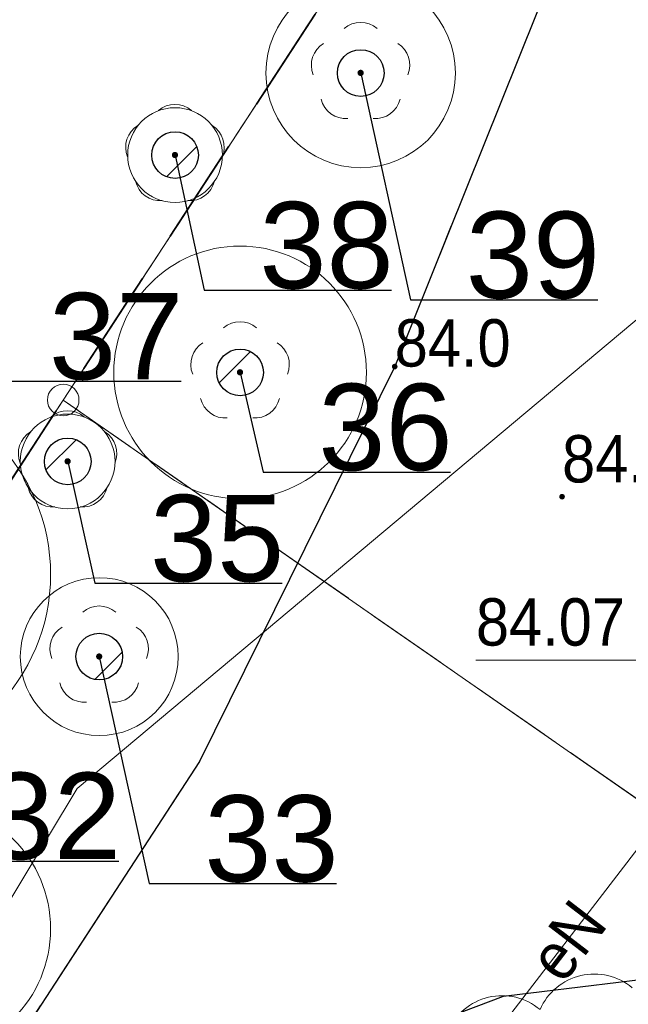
# Model space of a CAD drawing. Header units: metres. Extents: x 6540907 to 6541833, y 5893434 to 5894895.
# Tile 244 of 256: x 6541000 to 6541010, y 5894669 to 5894685. Entities that reach past the tile are written whole.
import ezdxf
from ezdxf import colors
from ezdxf.entities.mleader import LeaderData, LeaderLine
from ezdxf.enums import TextEntityAlignment as Align
from ezdxf.math import Vec2, Vec3

# ---------------------------------------------------------------- set-up
doc = ezdxf.new("R2010")
doc.units = ezdxf.units.M
doc.header["$MEASUREMENT"] = 0
for name, pattern in [('1.5_0.5', [2, 1.5, -0.5]), ('1.5_1.0', [2.5, 1.5, -1]), ('219-500', [0, 0]), ('egkk-500', [2, 1.5, -0.5]), ('egug-500', [1, 0.5, -0.5])]:
    doc.linetypes.add(name, pattern=pattern)
doc.layers.get('0').update_dxf_attribs({"color": 2, "linetype": 'CONTINUOUS', "lineweight": 5})
for name, color, linetype, lineweight in [('202-punkt graniczny', 251, 'CONTINUOUS', 9), ('216-obręb ewidencyjny', 251, 'CONTINUOUS', 9), ('217-kontur klasyfikacyjny', 251, 'CONTINUOUS', 9), ('218-kontur użytku gruntowego', 251, 'CONTINUOUS', 9), ('219-działka ewidencyjna', 152, 'CONTINUOUS', 18), ('drzewo liściaste', 251, 'CONTINUOUS', 9), ('jezdnia', 251, 'CONTINUOUS', 9), ('krawężnik', 251, 'CONTINUOUS', 9), ('pikieta naturalna', 251, 'CONTINUOUS', 9), ('pikieta naturalna-Atr2', 251, 'CONTINUOUS', 9), ('pikieta sztuczna', 251, 'CONTINUOUS', 9), ('pikieta sztuczna-Atr2', 251, 'CONTINUOUS', 9), ('przewód elektroenergetyczny podziemny', 251, 'CONTINUOUS', 9), ('przewód elektroenergetyczny podziemny-Atr1', 251, 'CONTINUOUS', 9), ('rzędna-Atr2', 251, 'CONTINUOUS', 9), ('z_i_drzewa_liściste_korony', 66, 'CONTINUOUS', 20), ('z_i_drzewa_opis', 7, 'CONTINUOUS', 25)]:
    doc.layers.add(name, color=color, linetype=linetype, lineweight=lineweight)
doc.layers.add('z_i_masywy_grupy', color=7, linetype='CONTINUOUS', lineweight=13, true_color=0x7f926c)
doc.styles.add('Opisowy', font='arial.ttf')
doc.styles.get("Standard").update_dxf_attribs({"font": 'Arial', "width": 0.75})

# ---------------------------------------------------------------- blocks, each defined once
blk = doc.blocks.new('202')
at = {"color": 0, "linetype": 'Continuous', "lineweight": 0}
blk.add_circle((0, 0), 0.25, dxfattribs=at)
blk = doc.blocks.new('PW01')
at = {"linetype": 'Continuous', "lineweight": 13}
h = blk.add_hatch(color=0, dxfattribs=at)
edge = h.paths.add_edge_path()
edge.add_arc((0, 0), 0.045, 0, 360)
blk = doc.blocks.new('OP021')
at = {"linetype": 'Continuous', "lineweight": 13}
h = blk.add_hatch(color=0, dxfattribs=at)
edge = h.paths.add_edge_path()
edge.add_arc((0, 0), 0.05, 0, 360)
at = {"color": 0, "linetype": 'Continuous', "lineweight": 13}
for centre, start, end in [((0, 0.4), 49.272, 130.728), ((-0.38, 0.124), 121.308, 202.548), ((0.38, 0.124), 337.452, 58.692), ((-0.235, -0.324), 193.221, 274.871), ((0.235, -0.324), 265.129, 346.779)]:
    blk.add_arc(centre, 0.4, start, end, dxfattribs=at)
blk = doc.blocks.new('_None')
blk = doc.blocks.new('punkt')
h = blk.add_hatch()
h.set_pattern_fill('ANSI32', color=256, scale=0.2)
h.set_pattern_definition([(45, (-4781848.87, -5644337.08), (-1.34703841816, 1.34703841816), []), (45, (-4781847.972, -5644337.08), (-1.34703841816, 1.34703841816), [])])
edge = h.paths.add_edge_path()
edge.add_arc((0, 0), 0.243, 0, 360)
blk.add_circle((0, 0), 0.243)

msp = doc.modelspace()

# ---------------------------------------------------------------- linework, layer by layer
at = {"layer": '216-obręb ewidencyjny', "linetype": '1.5_1.0', "lineweight": 35, "flags": 128}
for points in [[(6540907.06, 5894594.95), (6540917.97, 5894605.67), (6540919.14, 5894606.99), (6540986.55, 5894656.94), (6541000.71, 5894678.68), (6541018.98, 5894706.66), (6541073.42, 5894744), (6541168.23, 5894793.92), (6541196.88, 5894795.5), (6541244.66, 5894772.66), (6541308.83, 5894747.75), (6541372.49, 5894762.8), (6541415.18, 5894750.34), (6541528.91, 5894660.42), (6541669.76, 5894597.96), (6541682.61, 5894575.032)], [(6541682.61, 5894575.032), (6541669.76, 5894597.96), (6541528.91, 5894660.42), (6541415.18, 5894750.34), (6541372.49, 5894762.8), (6541308.83, 5894747.75), (6541244.66, 5894772.66), (6541196.88, 5894795.5), (6541168.23, 5894793.92), (6541073.42, 5894744), (6541018.98, 5894706.66), (6541000.71, 5894678.68), (6540986.55, 5894656.94), (6540919.14, 5894606.99), (6540917.97, 5894605.67), (6540907.06, 5894594.95)]]:
    msp.add_lwpolyline(points, dxfattribs=at)
at = {"layer": '217-kontur klasyfikacyjny', "linetype": 'egkk-500', "lineweight": 18, "flags": 128}
for points in [[(6541015.38, 5894701.15), (6541000.71, 5894678.68)], [(6541000.71, 5894678.68), (6540986.55, 5894656.94)], [(6541036.25, 5894653.98), (6541000.71, 5894678.68)], [(6541000.71, 5894678.68), (6541036.25, 5894653.98)]]:
    msp.add_lwpolyline(points, dxfattribs=at)
at = {"layer": '218-kontur użytku gruntowego', "linetype": 'egug-500', "lineweight": 18, "flags": 128}
for points in [[(6541015.38, 5894701.15), (6541000.71, 5894678.68)], [(6541000.71, 5894678.68), (6541015.38, 5894701.15)], [(6541000.71, 5894678.68), (6540986.55, 5894656.94)], [(6540986.55, 5894656.94), (6541000.71, 5894678.68)], [(6541036.25, 5894653.98), (6541000.71, 5894678.68)], [(6541000.71, 5894678.68), (6541036.25, 5894653.98)]]:
    msp.add_lwpolyline(points, dxfattribs=at)
at = {"layer": '219-działka ewidencyjna', "linetype": '219-500', "lineweight": 18, "flags": 128}
for points in [[(6541018.98, 5894706.66), (6541000.71, 5894678.68)], [(6541000.71, 5894678.68), (6540986.55, 5894656.94)], [(6541000.71, 5894678.68), (6541036.25, 5894653.98)]]:
    msp.add_lwpolyline(points, dxfattribs=at)
at = {"layer": 'jezdnia', "linetype": '1.5_0.5', "lineweight": 18, "flags": 128}
msp.add_lwpolyline([(6540921.23, 5894605.05), (6540924.81, 5894601.67), (6540929.08, 5894606.19), (6540942.44, 5894620.02), (6540948.83, 5894623.79), (6540957.35, 5894628.76), (6540959.24, 5894629.81), (6540967.4, 5894634.55), (6540969.59, 5894635.85), (6540972.14, 5894637.25), (6540973.93, 5894638.25), (6540977.19, 5894640.14), (6540983.03, 5894644.03), (6540987.16, 5894647.58), (6540988.5, 5894648.92), (6540993.97, 5894654.37), (6540998.31, 5894659.28), (6541001.31, 5894663.47), (6541002.44, 5894665.09), (6541003.89, 5894667.1), (6541005.24, 5894668.32), (6541007.68, 5894669.24), (6541010.72, 5894669.61), (6541014.25, 5894668.97), (6541018.77, 5894667.17), (6541020.68, 5894669.15), (6541015.79, 5894673.86), (6541014.35, 5894676.09), (6541014.44, 5894678.61), (6541015.79, 5894680.18), (6541031.2, 5894689.84), (6541029.11, 5894692.69), (6541014.27, 5894684.26), (6541013.09, 5894684.37), (6541012.73, 5894685.4), (6541014.9, 5894692.15), (6541015.56, 5894693.88), (6541016.28, 5894695.59), (6541018.17, 5894699.07), (6541014.81, 5894700.78), (6541010.45, 5894690.39), (6541005.96, 5894679.21), (6541002.87, 5894672.96), (6540997.93, 5894665.38), (6540994.91, 5894661.36), (6540988.4, 5894654.29), (6540982.23, 5894648.52), (6540975.63, 5894643.9), (6540966.12, 5894638.38), (6540958.27, 5894634.05), (6540948.75, 5894628.54), (6540936.8, 5894621.09), (6540932.82, 5894618.05)], close=True, dxfattribs=at)
at = {"layer": 'krawężnik', "linetype": 'Continuous', "lineweight": 25, "flags": 128}
for points in [[(6541014.81, 5894700.78), (6541010.45, 5894690.39), (6541005.96, 5894679.21), (6541002.87, 5894672.96), (6540997.93, 5894665.38), (6540994.91, 5894661.36), (6540988.4, 5894654.29), (6540982.23, 5894648.52), (6540975.63, 5894643.9), (6540966.12, 5894638.38), (6540958.27, 5894634.05)], [(6540924.81, 5894601.67), (6540929.08, 5894606.19), (6540942.44, 5894620.02), (6540948.83, 5894623.79), (6540957.35, 5894628.76), (6540959.24, 5894629.81), (6540967.4, 5894634.55), (6540969.59, 5894635.85), (6540972.14, 5894637.25), (6540973.93, 5894638.25), (6540977.19, 5894640.14), (6540983.03, 5894644.03), (6540987.16, 5894647.58), (6540988.5, 5894648.92), (6540993.97, 5894654.37), (6540998.31, 5894659.28), (6541001.31, 5894663.47), (6541002.44, 5894665.09), (6541003.89, 5894667.1), (6541005.24, 5894668.32), (6541007.68, 5894669.24), (6541010.72, 5894669.61), (6541014.25, 5894668.97), (6541018.77, 5894667.17)]]:
    msp.add_lwpolyline(points, dxfattribs=at)
at = {"layer": 'przewód elektroenergetyczny podziemny', "linetype": 'Continuous', "lineweight": 18, "flags": 128}
for points in [[(6540997.07, 5894657.25), (6540998.04, 5894656.53), (6541001.15, 5894660.27), (6541005.06, 5894666.55), (6541007.43, 5894668.48), (6541009.86, 5894671.65), (6541013.14, 5894675.29), (6541014.47, 5894676.78), (6541014.66, 5894677.97), (6541015.58, 5894679.06), (6541027.31, 5894687.07), (6541032.91, 5894690.49), (6541037.93, 5894694.01), (6541041.46, 5894697.06), (6541042.85, 5894698.33)], [(6540949.3, 5894629.09), (6540983.91, 5894651.65), (6540995.37, 5894663.29), (6541000.93, 5894672.53), (6541019.64, 5894688.21)]]:
    msp.add_lwpolyline(points, dxfattribs=at)
at = {"layer": 'rzędna-Atr2', "flags": 128}
msp.add_lwpolyline([(6541010.68, 5894674.05), (6541009.81, 5894674.56), (6541007.246, 5894674.56)], dxfattribs=at)
at = {"layer": 'z_i_drzewa_liściste_korony', "linetype": 'Continuous'}
for centre, radius in [((6541005.421, 5894683.858), 1.5), ((6541002.481, 5894682.558), 0.75), ((6541003.511, 5894679.118), 2), ((6540997.511, 5894675.918), 3), ((6541000.781, 5894677.708), 0.75), ((6541001.281, 5894674.618), 1.25), ((6540998.511, 5894670.308), 2)]:
    msp.add_circle(centre, radius, dxfattribs=at)
at = {"layer": 'z_i_masywy_grupy', "linetype": 'Continuous'}
msp.add_lwpolyline([(6541009.721, 5894669.375, 0.5), (6541008.261, 5894669.031, 0.5), (6541006.801, 5894668.687, 0.5), (6541005.341, 5894668.344, 0.5), (6541004.362, 5894667.234, 0.5), (6541003.42, 5894666.067, 0.5), (6541002.477, 5894664.9, 0.5), (6541001.534, 5894663.733, 0.5), (6541000.592, 5894662.566, 0.5), (6540999.649, 5894661.4, 0.5), (6540998.706, 5894660.233, 0.5), (6540997.764, 5894659.066, 0.5), (6540996.821, 5894657.899, 0.5), (6540995.879, 5894656.732, 0.5), (6540994.936, 5894655.566, 0.5), (6540993.993, 5894654.399, 0.5), (6540992.976, 5894653.297, 0.5), (6540991.956, 5894652.197, 0.5), (6540990.937, 5894651.096, 0.5), (6540989.917, 5894649.996, 0.5), (6540988.897, 5894648.896, 0.5), (6540987.878, 5894647.796, 0.5), (6540986.858, 5894646.695, 0.5), (6540985.824, 5894645.613, 0.5)], format="xyb", dxfattribs=at)

# ---------------------------------------------------------------- block references
at = {"layer": '202-punkt graniczny', "linetype": 'Continuous', "lineweight": 18}
msp.add_blockref('202', (6541000.71, 5894678.68), dxfattribs=at)
at = {"layer": 'drzewo liściaste', "linetype": 'Continuous', "lineweight": 18}
for p in [(6541005.42, 5894683.86), (6541005.42, 5894683.86), (6541005.42, 5894683.86), (6541002.48, 5894682.56), (6541002.48, 5894682.56), (6541002.48, 5894682.56), (6541003.51, 5894679.12), (6541003.51, 5894679.12), (6541003.51, 5894679.12), (6541000.78, 5894677.71), (6541000.78, 5894677.71), (6541000.78, 5894677.71), (6541001.28, 5894674.62), (6541001.28, 5894674.62), (6541001.28, 5894674.62)]:
    msp.add_blockref('OP021', p, dxfattribs=at)
at = {"layer": 'pikieta naturalna', "linetype": 'Continuous', "lineweight": 13}
msp.add_blockref('PW01', (6541005.96, 5894679.21), dxfattribs=at)
at = {"layer": 'pikieta sztuczna', "linetype": 'Continuous', "lineweight": 13}
msp.add_blockref('PW01', (6541008.61, 5894677.15), dxfattribs=at)
at = {"layer": 'z_i_drzewa_opis', "ltscale": 0.01, "xscale": 1.520278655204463, "yscale": 1.520278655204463, "zscale": 1.520278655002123}
for p in [(6541005.421, 5894683.858), (6541002.481, 5894682.558), (6541003.511, 5894679.118), (6541000.781, 5894677.708), (6541001.281, 5894674.618)]:
    msp.add_blockref('punkt', p, dxfattribs=at)

# ---------------------------------------------------------------- texts
at = {"layer": 'pikieta naturalna-Atr2', "width": 0.9}
msp.add_text('84.0', height=0.75, dxfattribs=at).set_placement((6541005.96, 5894679.21))
at = {"layer": 'pikieta sztuczna-Atr2', "width": 0.9}
msp.add_text('84.10', height=0.75, dxfattribs=at).set_placement((6541008.61, 5894677.15), align=Align.BOTTOM_LEFT)
at = {"layer": 'przewód elektroenergetyczny podziemny-Atr1', "width": 0.9}
msp.add_text('eN', height=0.75, rotation=52.526, dxfattribs=at).set_placement((6541008.69, 5894670.12), align=Align.MIDDLE_CENTER)
at = {"layer": 'rzędna-Atr2', "width": 0.9}
msp.add_text('84.07', height=0.75, dxfattribs=at).set_placement((6541007.246, 5894674.567), align=Align.BOTTOM_LEFT)

# ---------------------------------------------------------------- leaders
at = {"layer": 'z_i_drzewa_opis'}
ml = msp.add_multileader_mtext('Standard', dxfattribs=at)
ml.set_content('39', color=256, style='Opisowy')
ml.set_leader_properties()
ml.set_arrow_properties(name='NONE')
ml.build(insert=Vec2(0, 0))
ml.multileader.update_dxf_attribs({"has_dogleg": 0, "text_left_attachment_type": 6, "text_right_attachment_type": 5, "text_top_attachment_type": 0, "text_bottom_attachment_type": 0, "dogleg_length": 1.914, "arrow_head_size": 7.005})
ctx = ml.context
ctx.base_point, ctx.char_height, ctx.arrow_head_size, ctx.landing_gap_size, ctx.plane_origin = Vec3(6541006.21, 5894680.265), 1.3683, 7.005, 0.876, Vec3(6540998.838, 5894675.881)
ctx.left_attachment, ctx.right_attachment, ctx.attachment_type = 6, 5, 2
notes = []
notes.append((ctx, [(1, (1, 1, 0), (6541003.169, 5894680.265), (1, 0), 3.041, [(0, [(6541005.421, 5894683.858), (6541006.21, 5894680.265), (6541006.21, 5894680.265), (6541006.21, 5894680.265), (6541006.21, 5894680.265), (6541006.21, 5894680.265), (6541006.21, 5894680.265), (6541006.21, 5894680.265), (6541006.21, 5894680.265), (6541006.21, 5894680.265), (6541006.21, 5894680.265), (6541006.21, 5894680.265), (6541006.21, 5894680.265), (6541006.21, 5894680.265), (6541006.21, 5894680.265), (6541006.21, 5894680.265), (6541006.21, 5894680.265), (6541006.21, 5894680.265), (6541006.21, 5894680.265), (6541006.21, 5894680.265), (6541006.21, 5894680.265), (6541006.21, 5894680.265), (6541006.21, 5894680.265), (6541006.21, 5894680.265), (6541006.21, 5894680.265), (6541006.21, 5894680.265), (6541006.21, 5894680.265), (6541006.21, 5894680.265), (6541006.21, 5894680.265), (6541006.21, 5894680.265), (6541006.21, 5894680.265), (6541006.21, 5894680.265), (6541006.21, 5894680.265), (6541006.21, 5894680.265), (6541006.21, 5894680.265), (6541006.21, 5894680.265), (6541006.21, 5894680.265), (6541006.21, 5894680.265), (6541006.21, 5894680.265), (6541006.21, 5894680.265), (6541006.21, 5894680.265), (6541006.21, 5894680.265), (6541006.21, 5894680.265), (6541006.21, 5894680.265), (6541006.21, 5894680.265), (6541006.21, 5894680.265), (6541006.21, 5894680.265), (6541006.21, 5894680.265), (6541006.21, 5894680.265), (6541006.21, 5894680.265), (6541006.21, 5894680.265), (6541006.21, 5894680.265), (6541006.21, 5894680.265), (6541006.21, 5894680.265), (6541006.21, 5894680.265), (6541006.21, 5894680.265), (6541006.21, 5894680.265), (6541006.21, 5894680.265), (6541006.21, 5894680.265), (6541006.21, 5894680.265), (6541006.21, 5894680.265), (6541006.21, 5894680.265), (6541006.21, 5894680.265), (6541006.21, 5894680.265), (6541006.21, 5894680.265), (6541006.21, 5894680.265), (6541006.21, 5894680.265), (6541006.21, 5894680.265), (6541006.21, 5894680.265), (6541006.21, 5894680.265), (6541006.21, 5894680.265), (6541006.21, 5894680.265), (6541006.21, 5894680.265), (6541006.21, 5894680.265), (6541006.21, 5894680.265), (6541006.21, 5894680.265), (6541006.21, 5894680.265), (6541006.21, 5894680.265), (6541006.21, 5894680.265), (6541006.21, 5894680.265), (6541006.21, 5894680.265), (6541006.21, 5894680.265), (6541006.21, 5894680.265), (6541006.21, 5894680.265), (6541006.21, 5894680.265), (6541006.21, 5894680.265), (6541006.21, 5894680.265), (6541006.21, 5894680.265), (6541006.21, 5894680.265), (6541006.21, 5894680.265), (6541006.21, 5894680.265), (6541006.21, 5894680.265), (6541006.21, 5894680.265), (6541006.21, 5894680.265), (6541006.21, 5894680.265), (6541006.21, 5894680.265), (6541006.21, 5894680.265), (6541006.21, 5894680.265), (6541006.21, 5894680.265), (6541006.21, 5894680.265), (6541006.21, 5894680.265), (6541006.21, 5894680.265), (6541006.21, 5894680.265), (6541006.21, 5894680.265), (6541006.21, 5894680.265), (6541006.21, 5894680.265), (6541006.21, 5894680.265), (6541006.21, 5894680.265), (6541006.21, 5894680.265), (6541006.21, 5894680.265), (6541006.21, 5894680.265), (6541006.21, 5894680.265), (6541006.21, 5894680.265), (6541006.21, 5894680.265), (6541006.21, 5894680.265), (6541006.21, 5894680.265), (6541006.21, 5894680.265), (6541006.21, 5894680.265), (6541006.21, 5894680.265), (6541006.21, 5894680.265), (6541006.21, 5894680.265), (6541006.21, 5894680.265), (6541006.21, 5894680.265), (6541006.21, 5894680.265), (6541006.21, 5894680.265), (6541006.21, 5894680.265)], 256, [])])]))
ctx.mtext.insert, ctx.mtext.flow_direction = Vec3(6541007.085, 5894681.663), 5
ml = msp.add_multileader_mtext('Standard', dxfattribs=at)
ml.set_content('38', color=256, style='Opisowy')
ml.set_leader_properties()
ml.set_arrow_properties(name='NONE')
ml.build(insert=Vec2(0, 0))
ml.multileader.update_dxf_attribs({"has_dogleg": 0, "text_left_attachment_type": 6, "text_right_attachment_type": 5, "text_top_attachment_type": 0, "text_bottom_attachment_type": 0, "dogleg_length": 1.914, "arrow_head_size": 7.005})
ctx = ml.context
ctx.base_point, ctx.char_height, ctx.arrow_head_size, ctx.landing_gap_size, ctx.plane_origin = Vec3(6541002.941, 5894680.419), 1.3683, 7.005, 0.876, Vec3(6540995.898, 5894674.581)
ctx.left_attachment, ctx.right_attachment, ctx.attachment_type = 6, 5, 2
notes.append((ctx, [(1, (1, 1, 0), (6540999.901, 5894680.419), (1, 0), 3.041, [(0, [(6541002.481, 5894682.558), (6541002.941, 5894680.419), (6541002.941, 5894680.419), (6541002.941, 5894680.419), (6541002.941, 5894680.419), (6541002.941, 5894680.419), (6541002.941, 5894680.419), (6541002.941, 5894680.419), (6541002.941, 5894680.419), (6541002.941, 5894680.419), (6541002.941, 5894680.419), (6541002.941, 5894680.419), (6541002.941, 5894680.419), (6541002.941, 5894680.419), (6541002.941, 5894680.419), (6541002.941, 5894680.419), (6541002.941, 5894680.419), (6541002.941, 5894680.419), (6541002.941, 5894680.419), (6541002.941, 5894680.419), (6541002.941, 5894680.419), (6541002.941, 5894680.419), (6541002.941, 5894680.419), (6541002.941, 5894680.419), (6541002.941, 5894680.419), (6541002.941, 5894680.419), (6541002.941, 5894680.419), (6541002.941, 5894680.419), (6541002.941, 5894680.419), (6541002.941, 5894680.419), (6541002.941, 5894680.419), (6541002.941, 5894680.419), (6541002.941, 5894680.419), (6541002.941, 5894680.419), (6541002.941, 5894680.419), (6541002.941, 5894680.419), (6541002.941, 5894680.419), (6541002.941, 5894680.419), (6541002.941, 5894680.419), (6541002.941, 5894680.419), (6541002.941, 5894680.419), (6541002.941, 5894680.419), (6541002.941, 5894680.419), (6541002.941, 5894680.419), (6541002.941, 5894680.419), (6541002.941, 5894680.419), (6541002.941, 5894680.419), (6541002.941, 5894680.419), (6541002.941, 5894680.419), (6541002.941, 5894680.419), (6541002.941, 5894680.419), (6541002.941, 5894680.419), (6541002.941, 5894680.419), (6541002.941, 5894680.419), (6541002.941, 5894680.419), (6541002.941, 5894680.419), (6541002.941, 5894680.419), (6541002.941, 5894680.419), (6541002.941, 5894680.419), (6541002.941, 5894680.419), (6541002.941, 5894680.419), (6541002.941, 5894680.419), (6541002.941, 5894680.419), (6541002.941, 5894680.419), (6541002.941, 5894680.419), (6541002.941, 5894680.419), (6541002.941, 5894680.419), (6541002.941, 5894680.419), (6541002.941, 5894680.419), (6541002.941, 5894680.419), (6541002.941, 5894680.419), (6541002.941, 5894680.419), (6541002.941, 5894680.419), (6541002.941, 5894680.419), (6541002.941, 5894680.419), (6541002.941, 5894680.419), (6541002.941, 5894680.419), (6541002.941, 5894680.419), (6541002.941, 5894680.419), (6541002.941, 5894680.419), (6541002.941, 5894680.419), (6541002.941, 5894680.419), (6541002.941, 5894680.419), (6541002.941, 5894680.419), (6541002.941, 5894680.419), (6541002.941, 5894680.419), (6541002.941, 5894680.419), (6541002.941, 5894680.419), (6541002.941, 5894680.419), (6541002.941, 5894680.419), (6541002.941, 5894680.419), (6541002.941, 5894680.419), (6541002.941, 5894680.419), (6541002.941, 5894680.419), (6541002.941, 5894680.419), (6541002.941, 5894680.419), (6541002.941, 5894680.419), (6541002.941, 5894680.419), (6541002.941, 5894680.419), (6541002.941, 5894680.419), (6541002.941, 5894680.419), (6541002.941, 5894680.419), (6541002.941, 5894680.419), (6541002.941, 5894680.419), (6541002.941, 5894680.419), (6541002.941, 5894680.419), (6541002.941, 5894680.419), (6541002.941, 5894680.419), (6541002.941, 5894680.419), (6541002.941, 5894680.419), (6541002.941, 5894680.419), (6541002.941, 5894680.419), (6541002.941, 5894680.419), (6541002.941, 5894680.419), (6541002.941, 5894680.419), (6541002.941, 5894680.419), (6541002.941, 5894680.419), (6541002.941, 5894680.419), (6541002.941, 5894680.419), (6541002.941, 5894680.419), (6541002.941, 5894680.419), (6541002.941, 5894680.419), (6541002.941, 5894680.419), (6541002.941, 5894680.419), (6541002.941, 5894680.419), (6541002.941, 5894680.419)], 256, [])])]))
ctx.mtext.insert, ctx.mtext.flow_direction = Vec3(6541003.817, 5894681.817), 5
ml = msp.add_multileader_mtext('Standard', dxfattribs=at)
ml.set_content('37', color=256, style='Opisowy')
ml.set_leader_properties()
ml.set_arrow_properties(name='NONE')
ml.build(insert=Vec2(0, 0))
ml.multileader.update_dxf_attribs({"has_dogleg": 0, "text_left_attachment_type": 6, "text_right_attachment_type": 5, "text_top_attachment_type": 0, "text_bottom_attachment_type": 0, "dogleg_length": 1.914, "arrow_head_size": 7.005})
ctx = ml.context
ctx.base_point, ctx.char_height, ctx.arrow_head_size, ctx.landing_gap_size, ctx.plane_origin = Vec3(6540999.609, 5894678.979), 1.3683, 7.005, 0.876, Vec3(6540992.578, 5894673.081)
ctx.left_attachment, ctx.right_attachment, ctx.attachment_type = 6, 5, 2
notes.append((ctx, [(1, (1, 1, 0), (6540996.569, 5894678.979), (1, 0), 3.041, [(0, [(6540999.161, 5894681.058), (6540999.609, 5894678.979), (6540999.609, 5894678.979), (6540999.609, 5894678.979), (6540999.609, 5894678.979), (6540999.609, 5894678.979), (6540999.609, 5894678.979), (6540999.609, 5894678.979), (6540999.609, 5894678.979), (6540999.609, 5894678.979), (6540999.609, 5894678.979), (6540999.609, 5894678.979), (6540999.609, 5894678.979), (6540999.609, 5894678.979), (6540999.609, 5894678.979), (6540999.609, 5894678.979), (6540999.609, 5894678.979), (6540999.609, 5894678.979), (6540999.609, 5894678.979), (6540999.609, 5894678.979), (6540999.609, 5894678.979), (6540999.609, 5894678.979), (6540999.609, 5894678.979), (6540999.609, 5894678.979), (6540999.609, 5894678.979), (6540999.609, 5894678.979), (6540999.609, 5894678.979), (6540999.609, 5894678.979), (6540999.609, 5894678.979), (6540999.609, 5894678.979), (6540999.609, 5894678.979), (6540999.609, 5894678.979), (6540999.609, 5894678.979), (6540999.609, 5894678.979), (6540999.609, 5894678.979), (6540999.609, 5894678.979), (6540999.609, 5894678.979), (6540999.609, 5894678.979), (6540999.609, 5894678.979), (6540999.609, 5894678.979), (6540999.609, 5894678.979), (6540999.609, 5894678.979), (6540999.609, 5894678.979), (6540999.609, 5894678.979), (6540999.609, 5894678.979), (6540999.609, 5894678.979), (6540999.609, 5894678.979), (6540999.609, 5894678.979), (6540999.609, 5894678.979), (6540999.609, 5894678.979), (6540999.609, 5894678.979), (6540999.609, 5894678.979), (6540999.609, 5894678.979), (6540999.609, 5894678.979), (6540999.609, 5894678.979), (6540999.609, 5894678.979), (6540999.609, 5894678.979), (6540999.609, 5894678.979), (6540999.609, 5894678.979), (6540999.609, 5894678.979), (6540999.609, 5894678.979), (6540999.609, 5894678.979), (6540999.609, 5894678.979), (6540999.609, 5894678.979), (6540999.609, 5894678.979), (6540999.609, 5894678.979), (6540999.609, 5894678.979), (6540999.609, 5894678.979), (6540999.609, 5894678.979), (6540999.609, 5894678.979), (6540999.609, 5894678.979), (6540999.609, 5894678.979), (6540999.609, 5894678.979), (6540999.609, 5894678.979), (6540999.609, 5894678.979), (6540999.609, 5894678.979), (6540999.609, 5894678.979), (6540999.609, 5894678.979), (6540999.609, 5894678.979), (6540999.609, 5894678.979), (6540999.609, 5894678.979), (6540999.609, 5894678.979), (6540999.609, 5894678.979), (6540999.609, 5894678.979), (6540999.609, 5894678.979), (6540999.609, 5894678.979), (6540999.609, 5894678.979), (6540999.609, 5894678.979), (6540999.609, 5894678.979), (6540999.609, 5894678.979), (6540999.609, 5894678.979), (6540999.609, 5894678.979), (6540999.609, 5894678.979), (6540999.609, 5894678.979), (6540999.609, 5894678.979), (6540999.609, 5894678.979), (6540999.609, 5894678.979), (6540999.609, 5894678.979), (6540999.609, 5894678.979), (6540999.609, 5894678.979), (6540999.609, 5894678.979), (6540999.609, 5894678.979), (6540999.609, 5894678.979), (6540999.609, 5894678.979), (6540999.609, 5894678.979), (6540999.609, 5894678.979), (6540999.609, 5894678.979), (6540999.609, 5894678.979), (6540999.609, 5894678.979), (6540999.609, 5894678.979), (6540999.609, 5894678.979), (6540999.609, 5894678.979), (6540999.609, 5894678.979), (6540999.609, 5894678.979), (6540999.609, 5894678.979), (6540999.609, 5894678.979), (6540999.609, 5894678.979), (6540999.609, 5894678.979), (6540999.609, 5894678.979), (6540999.609, 5894678.979), (6540999.609, 5894678.979), (6540999.609, 5894678.979), (6540999.609, 5894678.979), (6540999.609, 5894678.979), (6540999.609, 5894678.979), (6540999.609, 5894678.979)], 256, [])])]))
ctx.mtext.insert, ctx.mtext.flow_direction = Vec3(6541000.485, 5894680.377), 5
ml = msp.add_multileader_mtext('Standard', dxfattribs=at)
ml.set_content('36', color=256, style='Opisowy')
ml.set_leader_properties()
ml.set_arrow_properties(name='NONE')
ml.build(insert=Vec2(0, 0))
ml.multileader.update_dxf_attribs({"has_dogleg": 0, "text_left_attachment_type": 6, "text_right_attachment_type": 5, "text_top_attachment_type": 0, "text_bottom_attachment_type": 0, "dogleg_length": 1.914, "arrow_head_size": 7.005})
ctx = ml.context
ctx.base_point, ctx.char_height, ctx.arrow_head_size, ctx.landing_gap_size, ctx.plane_origin = Vec3(6541003.874, 5894677.54), 1.3683, 7.005, 0.876, Vec3(6540996.928, 5894671.141)
ctx.left_attachment, ctx.right_attachment, ctx.attachment_type = 6, 5, 2
notes.append((ctx, [(1, (1, 1, 0), (6541000.834, 5894677.54), (1, 0), 3.041, [(0, [(6541003.511, 5894679.118), (6541003.874, 5894677.54), (6541003.874, 5894677.54), (6541003.874, 5894677.54), (6541003.874, 5894677.54), (6541003.874, 5894677.54), (6541003.874, 5894677.54), (6541003.874, 5894677.54), (6541003.874, 5894677.54), (6541003.874, 5894677.54), (6541003.874, 5894677.54), (6541003.874, 5894677.54), (6541003.874, 5894677.54), (6541003.874, 5894677.54), (6541003.874, 5894677.54), (6541003.874, 5894677.54), (6541003.874, 5894677.54), (6541003.874, 5894677.54), (6541003.874, 5894677.54), (6541003.874, 5894677.54), (6541003.874, 5894677.54), (6541003.874, 5894677.54), (6541003.874, 5894677.54), (6541003.874, 5894677.54), (6541003.874, 5894677.54), (6541003.874, 5894677.54), (6541003.874, 5894677.54), (6541003.874, 5894677.54), (6541003.874, 5894677.54), (6541003.874, 5894677.54), (6541003.874, 5894677.54), (6541003.874, 5894677.54), (6541003.874, 5894677.54), (6541003.874, 5894677.54), (6541003.874, 5894677.54), (6541003.874, 5894677.54), (6541003.874, 5894677.54), (6541003.874, 5894677.54), (6541003.874, 5894677.54), (6541003.874, 5894677.54), (6541003.874, 5894677.54), (6541003.874, 5894677.54), (6541003.874, 5894677.54), (6541003.874, 5894677.54), (6541003.874, 5894677.54), (6541003.874, 5894677.54), (6541003.874, 5894677.54), (6541003.874, 5894677.54), (6541003.874, 5894677.54), (6541003.874, 5894677.54), (6541003.874, 5894677.54), (6541003.874, 5894677.54), (6541003.874, 5894677.54), (6541003.874, 5894677.54), (6541003.874, 5894677.54), (6541003.874, 5894677.54), (6541003.874, 5894677.54), (6541003.874, 5894677.54), (6541003.874, 5894677.54), (6541003.874, 5894677.54), (6541003.874, 5894677.54), (6541003.874, 5894677.54), (6541003.874, 5894677.54), (6541003.874, 5894677.54), (6541003.874, 5894677.54), (6541003.874, 5894677.54), (6541003.874, 5894677.54), (6541003.874, 5894677.54), (6541003.874, 5894677.54), (6541003.874, 5894677.54), (6541003.874, 5894677.54), (6541003.874, 5894677.54), (6541003.874, 5894677.54), (6541003.874, 5894677.54), (6541003.874, 5894677.54), (6541003.874, 5894677.54), (6541003.874, 5894677.54), (6541003.874, 5894677.54), (6541003.874, 5894677.54), (6541003.874, 5894677.54), (6541003.874, 5894677.54), (6541003.874, 5894677.54), (6541003.874, 5894677.54), (6541003.874, 5894677.54), (6541003.874, 5894677.54), (6541003.874, 5894677.54), (6541003.874, 5894677.54), (6541003.874, 5894677.54), (6541003.874, 5894677.54), (6541003.874, 5894677.54), (6541003.874, 5894677.54), (6541003.874, 5894677.54), (6541003.874, 5894677.54), (6541003.874, 5894677.54), (6541003.874, 5894677.54), (6541003.874, 5894677.54), (6541003.874, 5894677.54), (6541003.874, 5894677.54), (6541003.874, 5894677.54), (6541003.874, 5894677.54), (6541003.874, 5894677.54), (6541003.874, 5894677.54), (6541003.874, 5894677.54), (6541003.874, 5894677.54), (6541003.874, 5894677.54), (6541003.874, 5894677.54), (6541003.874, 5894677.54), (6541003.874, 5894677.54), (6541003.874, 5894677.54), (6541003.874, 5894677.54), (6541003.874, 5894677.54), (6541003.874, 5894677.54), (6541003.874, 5894677.54), (6541003.874, 5894677.54), (6541003.874, 5894677.54), (6541003.874, 5894677.54), (6541003.874, 5894677.54), (6541003.874, 5894677.54), (6541003.874, 5894677.54), (6541003.874, 5894677.54), (6541003.874, 5894677.54), (6541003.874, 5894677.54), (6541003.874, 5894677.54), (6541003.874, 5894677.54), (6541003.874, 5894677.54), (6541003.874, 5894677.54)], 256, [])])]))
ctx.mtext.insert, ctx.mtext.flow_direction = Vec3(6541004.75, 5894678.938), 5
ml = msp.add_multileader_mtext('Standard', dxfattribs=at)
ml.set_content('35', color=256, style='Opisowy')
ml.set_leader_properties()
ml.set_arrow_properties(name='NONE')
ml.build(insert=Vec2(0, 0))
ml.multileader.update_dxf_attribs({"has_dogleg": 0, "text_left_attachment_type": 6, "text_right_attachment_type": 5, "text_top_attachment_type": 0, "text_bottom_attachment_type": 0, "dogleg_length": 1.914, "arrow_head_size": 7.005})
ctx = ml.context
ctx.base_point, ctx.char_height, ctx.arrow_head_size, ctx.landing_gap_size, ctx.plane_origin = Vec3(6541001.209, 5894675.781), 1.3683, 7.005, 0.876, Vec3(6540994.198, 5894669.731)
ctx.left_attachment, ctx.right_attachment, ctx.attachment_type = 6, 5, 2
notes.append((ctx, [(1, (1, 1, 0), (6540998.168, 5894675.781), (1, 0), 3.041, [(0, [(6541000.781, 5894677.708), (6541001.209, 5894675.781), (6541001.209, 5894675.781), (6541001.209, 5894675.781), (6541001.209, 5894675.781), (6541001.209, 5894675.781), (6541001.209, 5894675.781), (6541001.209, 5894675.781), (6541001.209, 5894675.781), (6541001.209, 5894675.781), (6541001.209, 5894675.781), (6541001.209, 5894675.781), (6541001.209, 5894675.781), (6541001.209, 5894675.781), (6541001.209, 5894675.781), (6541001.209, 5894675.781), (6541001.209, 5894675.781), (6541001.209, 5894675.781), (6541001.209, 5894675.781), (6541001.209, 5894675.781), (6541001.209, 5894675.781), (6541001.209, 5894675.781), (6541001.209, 5894675.781), (6541001.209, 5894675.781), (6541001.209, 5894675.781), (6541001.209, 5894675.781), (6541001.209, 5894675.781), (6541001.209, 5894675.781), (6541001.209, 5894675.781), (6541001.209, 5894675.781), (6541001.209, 5894675.781), (6541001.209, 5894675.781), (6541001.209, 5894675.781), (6541001.209, 5894675.781), (6541001.209, 5894675.781), (6541001.209, 5894675.781), (6541001.209, 5894675.781), (6541001.209, 5894675.781), (6541001.209, 5894675.781), (6541001.209, 5894675.781), (6541001.209, 5894675.781), (6541001.209, 5894675.781), (6541001.209, 5894675.781), (6541001.209, 5894675.781), (6541001.209, 5894675.781), (6541001.209, 5894675.781), (6541001.209, 5894675.781), (6541001.209, 5894675.781), (6541001.209, 5894675.781), (6541001.209, 5894675.781), (6541001.209, 5894675.781), (6541001.209, 5894675.781), (6541001.209, 5894675.781), (6541001.209, 5894675.781), (6541001.209, 5894675.781), (6541001.209, 5894675.781), (6541001.209, 5894675.781), (6541001.209, 5894675.781), (6541001.209, 5894675.781), (6541001.209, 5894675.781), (6541001.209, 5894675.781), (6541001.209, 5894675.781), (6541001.209, 5894675.781), (6541001.209, 5894675.781), (6541001.209, 5894675.781), (6541001.209, 5894675.781), (6541001.209, 5894675.781), (6541001.209, 5894675.781), (6541001.209, 5894675.781), (6541001.209, 5894675.781), (6541001.209, 5894675.781), (6541001.209, 5894675.781), (6541001.209, 5894675.781), (6541001.209, 5894675.781), (6541001.209, 5894675.781), (6541001.209, 5894675.781), (6541001.209, 5894675.781), (6541001.209, 5894675.781), (6541001.209, 5894675.781), (6541001.209, 5894675.781), (6541001.209, 5894675.781), (6541001.209, 5894675.781), (6541001.209, 5894675.781), (6541001.209, 5894675.781), (6541001.209, 5894675.781), (6541001.209, 5894675.781), (6541001.209, 5894675.781), (6541001.209, 5894675.781), (6541001.209, 5894675.781), (6541001.209, 5894675.781), (6541001.209, 5894675.781), (6541001.209, 5894675.781), (6541001.209, 5894675.781), (6541001.209, 5894675.781), (6541001.209, 5894675.781), (6541001.209, 5894675.781), (6541001.209, 5894675.781), (6541001.209, 5894675.781), (6541001.209, 5894675.781), (6541001.209, 5894675.781), (6541001.209, 5894675.781), (6541001.209, 5894675.781), (6541001.209, 5894675.781), (6541001.209, 5894675.781), (6541001.209, 5894675.781), (6541001.209, 5894675.781), (6541001.209, 5894675.781), (6541001.209, 5894675.781), (6541001.209, 5894675.781), (6541001.209, 5894675.781), (6541001.209, 5894675.781), (6541001.209, 5894675.781), (6541001.209, 5894675.781), (6541001.209, 5894675.781), (6541001.209, 5894675.781), (6541001.209, 5894675.781), (6541001.209, 5894675.781), (6541001.209, 5894675.781), (6541001.209, 5894675.781), (6541001.209, 5894675.781), (6541001.209, 5894675.781), (6541001.209, 5894675.781), (6541001.209, 5894675.781), (6541001.209, 5894675.781), (6541001.209, 5894675.781), (6541001.209, 5894675.781)], 256, [])])]))
ctx.mtext.insert, ctx.mtext.flow_direction = Vec3(6541002.084, 5894677.179), 5
ml = msp.add_multileader_mtext('Standard', dxfattribs=at)
ml.set_content('33', color=256, style='Opisowy')
ml.set_leader_properties()
ml.set_arrow_properties(name='NONE')
ml.build(insert=Vec2(0, 0))
ml.multileader.update_dxf_attribs({"has_dogleg": 0, "text_left_attachment_type": 6, "text_right_attachment_type": 5, "text_top_attachment_type": 0, "text_bottom_attachment_type": 0, "dogleg_length": 1.914, "arrow_head_size": 7.005})
ctx = ml.context
ctx.base_point, ctx.char_height, ctx.arrow_head_size, ctx.landing_gap_size, ctx.plane_origin = Vec3(6541002.07, 5894671.025), 1.3683, 7.005, 0.876, Vec3(6540994.698, 5894666.641)
ctx.left_attachment, ctx.right_attachment, ctx.attachment_type = 6, 5, 2
notes.append((ctx, [(1, (1, 1, 0), (6540999.029, 5894671.025), (1, 0), 3.041, [(0, [(6541001.281, 5894674.618), (6541002.07, 5894671.025), (6541002.07, 5894671.025), (6541002.07, 5894671.025), (6541002.07, 5894671.025), (6541002.07, 5894671.025), (6541002.07, 5894671.025), (6541002.07, 5894671.025), (6541002.07, 5894671.025), (6541002.07, 5894671.025), (6541002.07, 5894671.025), (6541002.07, 5894671.025), (6541002.07, 5894671.025), (6541002.07, 5894671.025), (6541002.07, 5894671.025), (6541002.07, 5894671.025), (6541002.07, 5894671.025), (6541002.07, 5894671.025), (6541002.07, 5894671.025), (6541002.07, 5894671.025), (6541002.07, 5894671.025), (6541002.07, 5894671.025), (6541002.07, 5894671.025), (6541002.07, 5894671.025), (6541002.07, 5894671.025), (6541002.07, 5894671.025), (6541002.07, 5894671.025), (6541002.07, 5894671.025), (6541002.07, 5894671.025), (6541002.07, 5894671.025), (6541002.07, 5894671.025), (6541002.07, 5894671.025), (6541002.07, 5894671.025), (6541002.07, 5894671.025), (6541002.07, 5894671.025), (6541002.07, 5894671.025), (6541002.07, 5894671.025), (6541002.07, 5894671.025), (6541002.07, 5894671.025), (6541002.07, 5894671.025), (6541002.07, 5894671.025), (6541002.07, 5894671.025), (6541002.07, 5894671.025), (6541002.07, 5894671.025), (6541002.07, 5894671.025), (6541002.07, 5894671.025), (6541002.07, 5894671.025), (6541002.07, 5894671.025), (6541002.07, 5894671.025), (6541002.07, 5894671.025), (6541002.07, 5894671.025), (6541002.07, 5894671.025), (6541002.07, 5894671.025), (6541002.07, 5894671.025), (6541002.07, 5894671.025), (6541002.07, 5894671.025), (6541002.07, 5894671.025), (6541002.07, 5894671.025), (6541002.07, 5894671.025), (6541002.07, 5894671.025), (6541002.07, 5894671.025), (6541002.07, 5894671.025), (6541002.07, 5894671.025), (6541002.07, 5894671.025), (6541002.07, 5894671.025), (6541002.07, 5894671.025), (6541002.07, 5894671.025), (6541002.07, 5894671.025), (6541002.07, 5894671.025), (6541002.07, 5894671.025), (6541002.07, 5894671.025), (6541002.07, 5894671.025), (6541002.07, 5894671.025), (6541002.07, 5894671.025), (6541002.07, 5894671.025), (6541002.07, 5894671.025), (6541002.07, 5894671.025), (6541002.07, 5894671.025), (6541002.07, 5894671.025), (6541002.07, 5894671.025), (6541002.07, 5894671.025), (6541002.07, 5894671.025), (6541002.07, 5894671.025), (6541002.07, 5894671.025), (6541002.07, 5894671.025), (6541002.07, 5894671.025), (6541002.07, 5894671.025), (6541002.07, 5894671.025), (6541002.07, 5894671.025), (6541002.07, 5894671.025), (6541002.07, 5894671.025), (6541002.07, 5894671.025), (6541002.07, 5894671.025), (6541002.07, 5894671.025), (6541002.07, 5894671.025), (6541002.07, 5894671.025), (6541002.07, 5894671.025), (6541002.07, 5894671.025), (6541002.07, 5894671.025), (6541002.07, 5894671.025), (6541002.07, 5894671.025), (6541002.07, 5894671.025), (6541002.07, 5894671.025), (6541002.07, 5894671.025), (6541002.07, 5894671.025), (6541002.07, 5894671.025), (6541002.07, 5894671.025), (6541002.07, 5894671.025), (6541002.07, 5894671.025), (6541002.07, 5894671.025), (6541002.07, 5894671.025), (6541002.07, 5894671.025), (6541002.07, 5894671.025), (6541002.07, 5894671.025), (6541002.07, 5894671.025), (6541002.07, 5894671.025), (6541002.07, 5894671.025), (6541002.07, 5894671.025), (6541002.07, 5894671.025), (6541002.07, 5894671.025), (6541002.07, 5894671.025), (6541002.07, 5894671.025), (6541002.07, 5894671.025), (6541002.07, 5894671.025), (6541002.07, 5894671.025), (6541002.07, 5894671.025)], 256, [])])]))
ctx.mtext.insert, ctx.mtext.flow_direction = Vec3(6541002.945, 5894672.423), 5
ml = msp.add_multileader_mtext('Standard', dxfattribs=at)
ml.set_content('32', color=256, style='Opisowy')
ml.set_leader_properties()
ml.set_arrow_properties(name='NONE')
ml.build(insert=Vec2(0, 0))
ml.multileader.update_dxf_attribs({"has_dogleg": 0, "text_left_attachment_type": 6, "text_right_attachment_type": 5, "text_top_attachment_type": 0, "text_bottom_attachment_type": 0, "dogleg_length": 1.914, "arrow_head_size": 7.005})
ctx = ml.context
ctx.base_point, ctx.char_height, ctx.arrow_head_size, ctx.landing_gap_size, ctx.plane_origin = Vec3(6540998.623, 5894671.382), 1.3683, 7.005, 0.876, Vec3(6540991.658, 5894665.121)
ctx.left_attachment, ctx.right_attachment, ctx.attachment_type = 6, 5, 2
notes.append((ctx, [(1, (1, 1, 0), (6540995.582, 5894671.382), (1, 0), 3.041, [(0, [(6540998.241, 5894673.098), (6540998.623, 5894671.382), (6540998.623, 5894671.382), (6540998.623, 5894671.382), (6540998.623, 5894671.382), (6540998.623, 5894671.382), (6540998.623, 5894671.382), (6540998.623, 5894671.382), (6540998.623, 5894671.382), (6540998.623, 5894671.382), (6540998.623, 5894671.382), (6540998.623, 5894671.382), (6540998.623, 5894671.382), (6540998.623, 5894671.382), (6540998.623, 5894671.382), (6540998.623, 5894671.382), (6540998.623, 5894671.382), (6540998.623, 5894671.382), (6540998.623, 5894671.382), (6540998.623, 5894671.382), (6540998.623, 5894671.382), (6540998.623, 5894671.382), (6540998.623, 5894671.382), (6540998.623, 5894671.382), (6540998.623, 5894671.382), (6540998.623, 5894671.382), (6540998.623, 5894671.382), (6540998.623, 5894671.382), (6540998.623, 5894671.382), (6540998.623, 5894671.382), (6540998.623, 5894671.382), (6540998.623, 5894671.382), (6540998.623, 5894671.382), (6540998.623, 5894671.382), (6540998.623, 5894671.382), (6540998.623, 5894671.382), (6540998.623, 5894671.382), (6540998.623, 5894671.382), (6540998.623, 5894671.382), (6540998.623, 5894671.382), (6540998.623, 5894671.382), (6540998.623, 5894671.382), (6540998.623, 5894671.382), (6540998.623, 5894671.382), (6540998.623, 5894671.382), (6540998.623, 5894671.382), (6540998.623, 5894671.382), (6540998.623, 5894671.382), (6540998.623, 5894671.382), (6540998.623, 5894671.382), (6540998.623, 5894671.382), (6540998.623, 5894671.382), (6540998.623, 5894671.382), (6540998.623, 5894671.382), (6540998.623, 5894671.382), (6540998.623, 5894671.382), (6540998.623, 5894671.382), (6540998.623, 5894671.382), (6540998.623, 5894671.382), (6540998.623, 5894671.382), (6540998.623, 5894671.382), (6540998.623, 5894671.382), (6540998.623, 5894671.382), (6540998.623, 5894671.382), (6540998.623, 5894671.382), (6540998.623, 5894671.382), (6540998.623, 5894671.382), (6540998.623, 5894671.382), (6540998.623, 5894671.382), (6540998.623, 5894671.382), (6540998.623, 5894671.382), (6540998.623, 5894671.382), (6540998.623, 5894671.382), (6540998.623, 5894671.382), (6540998.623, 5894671.382), (6540998.623, 5894671.382), (6540998.623, 5894671.382), (6540998.623, 5894671.382), (6540998.623, 5894671.382), (6540998.623, 5894671.382), (6540998.623, 5894671.382), (6540998.623, 5894671.382), (6540998.623, 5894671.382), (6540998.623, 5894671.382), (6540998.623, 5894671.382), (6540998.623, 5894671.382), (6540998.623, 5894671.382), (6540998.623, 5894671.382), (6540998.623, 5894671.382), (6540998.623, 5894671.382), (6540998.623, 5894671.382), (6540998.623, 5894671.382), (6540998.623, 5894671.382), (6540998.623, 5894671.382), (6540998.623, 5894671.382), (6540998.623, 5894671.382), (6540998.623, 5894671.382), (6540998.623, 5894671.382), (6540998.623, 5894671.382), (6540998.623, 5894671.382), (6540998.623, 5894671.382), (6540998.623, 5894671.382), (6540998.623, 5894671.382), (6540998.623, 5894671.382), (6540998.623, 5894671.382), (6540998.623, 5894671.382), (6540998.623, 5894671.382), (6540998.623, 5894671.382), (6540998.623, 5894671.382), (6540998.623, 5894671.382), (6540998.623, 5894671.382), (6540998.623, 5894671.382), (6540998.623, 5894671.382), (6540998.623, 5894671.382), (6540998.623, 5894671.382), (6540998.623, 5894671.382), (6540998.623, 5894671.382), (6540998.623, 5894671.382), (6540998.623, 5894671.382), (6540998.623, 5894671.382), (6540998.623, 5894671.382), (6540998.623, 5894671.382), (6540998.623, 5894671.382), (6540998.623, 5894671.382), (6540998.623, 5894671.382), (6540998.623, 5894671.382)], 256, [])])]))
ctx.mtext.insert, ctx.mtext.flow_direction = Vec3(6540999.499, 5894672.78), 5
ml = msp.add_multileader_mtext('Standard', dxfattribs=at)
ml.set_content('30', color=256, style='Opisowy')
ml.set_leader_properties()
ml.set_arrow_properties(name='NONE')
ml.build(insert=Vec2(0, 0))
ml.multileader.update_dxf_attribs({"has_dogleg": 0, "text_left_attachment_type": 6, "text_right_attachment_type": 5, "text_top_attachment_type": 0, "text_bottom_attachment_type": 0, "dogleg_length": 1.914, "arrow_head_size": 7.005})
ctx = ml.context
ctx.base_point, ctx.char_height, ctx.arrow_head_size, ctx.landing_gap_size, ctx.plane_origin = Vec3(6540999.3, 5894666.715), 1.3683, 7.005, 0.876, Vec3(6540991.928, 5894662.331)
ctx.left_attachment, ctx.right_attachment, ctx.attachment_type = 6, 5, 2
notes.append((ctx, [(1, (1, 1, 0), (6540996.259, 5894666.715), (1, 0), 3.041, [(0, [(6540998.511, 5894670.308), (6540999.3, 5894666.715), (6540999.3, 5894666.715), (6540999.3, 5894666.715), (6540999.3, 5894666.715), (6540999.3, 5894666.715), (6540999.3, 5894666.715), (6540999.3, 5894666.715), (6540999.3, 5894666.715), (6540999.3, 5894666.715), (6540999.3, 5894666.715), (6540999.3, 5894666.715), (6540999.3, 5894666.715), (6540999.3, 5894666.715), (6540999.3, 5894666.715), (6540999.3, 5894666.715), (6540999.3, 5894666.715), (6540999.3, 5894666.715), (6540999.3, 5894666.715), (6540999.3, 5894666.715), (6540999.3, 5894666.715), (6540999.3, 5894666.715), (6540999.3, 5894666.715), (6540999.3, 5894666.715), (6540999.3, 5894666.715), (6540999.3, 5894666.715), (6540999.3, 5894666.715), (6540999.3, 5894666.715), (6540999.3, 5894666.715), (6540999.3, 5894666.715), (6540999.3, 5894666.715), (6540999.3, 5894666.715), (6540999.3, 5894666.715), (6540999.3, 5894666.715), (6540999.3, 5894666.715), (6540999.3, 5894666.715), (6540999.3, 5894666.715), (6540999.3, 5894666.715), (6540999.3, 5894666.715), (6540999.3, 5894666.715), (6540999.3, 5894666.715), (6540999.3, 5894666.715), (6540999.3, 5894666.715), (6540999.3, 5894666.715), (6540999.3, 5894666.715), (6540999.3, 5894666.715), (6540999.3, 5894666.715), (6540999.3, 5894666.715), (6540999.3, 5894666.715), (6540999.3, 5894666.715), (6540999.3, 5894666.715), (6540999.3, 5894666.715), (6540999.3, 5894666.715), (6540999.3, 5894666.715), (6540999.3, 5894666.715), (6540999.3, 5894666.715), (6540999.3, 5894666.715), (6540999.3, 5894666.715), (6540999.3, 5894666.715), (6540999.3, 5894666.715), (6540999.3, 5894666.715), (6540999.3, 5894666.715), (6540999.3, 5894666.715), (6540999.3, 5894666.715), (6540999.3, 5894666.715), (6540999.3, 5894666.715), (6540999.3, 5894666.715), (6540999.3, 5894666.715), (6540999.3, 5894666.715), (6540999.3, 5894666.715), (6540999.3, 5894666.715), (6540999.3, 5894666.715), (6540999.3, 5894666.715), (6540999.3, 5894666.715), (6540999.3, 5894666.715), (6540999.3, 5894666.715), (6540999.3, 5894666.715), (6540999.3, 5894666.715), (6540999.3, 5894666.715), (6540999.3, 5894666.715), (6540999.3, 5894666.715), (6540999.3, 5894666.715), (6540999.3, 5894666.715), (6540999.3, 5894666.715), (6540999.3, 5894666.715), (6540999.3, 5894666.715), (6540999.3, 5894666.715), (6540999.3, 5894666.715), (6540999.3, 5894666.715), (6540999.3, 5894666.715), (6540999.3, 5894666.715), (6540999.3, 5894666.715), (6540999.3, 5894666.715), (6540999.3, 5894666.715), (6540999.3, 5894666.715), (6540999.3, 5894666.715), (6540999.3, 5894666.715), (6540999.3, 5894666.715), (6540999.3, 5894666.715), (6540999.3, 5894666.715), (6540999.3, 5894666.715), (6540999.3, 5894666.715), (6540999.3, 5894666.715), (6540999.3, 5894666.715), (6540999.3, 5894666.715), (6540999.3, 5894666.715), (6540999.3, 5894666.715), (6540999.3, 5894666.715), (6540999.3, 5894666.715), (6540999.3, 5894666.715), (6540999.3, 5894666.715), (6540999.3, 5894666.715), (6540999.3, 5894666.715), (6540999.3, 5894666.715), (6540999.3, 5894666.715), (6540999.3, 5894666.715), (6540999.3, 5894666.715), (6540999.3, 5894666.715), (6540999.3, 5894666.715), (6540999.3, 5894666.715), (6540999.3, 5894666.715), (6540999.3, 5894666.715), (6540999.3, 5894666.715), (6540999.3, 5894666.715), (6540999.3, 5894666.715), (6540999.3, 5894666.715)], 256, [])])]))
ctx.mtext.insert, ctx.mtext.flow_direction = Vec3(6541000.175, 5894668.113), 5
for ctx, leaders in notes:
    for number, flags, end, landing, length, lines in leaders:
        leader = LeaderData()
        leader.index, (leader.has_last_leader_line, leader.has_dogleg_vector, leader.attachment_direction) = number, flags
        leader.last_leader_point, leader.dogleg_vector, leader.dogleg_length = Vec3(end), Vec3(landing), length
        for number, points, colour, breaks in lines:
            line = LeaderLine()
            line.index, line.vertices, line.color, line.breaks = number, Vec3.list(points), colors.encode_raw_color(colour), breaks
            leader.lines.append(line)
        ctx.leaders.append(leader)

doc.saveas('drawing.dxf')
